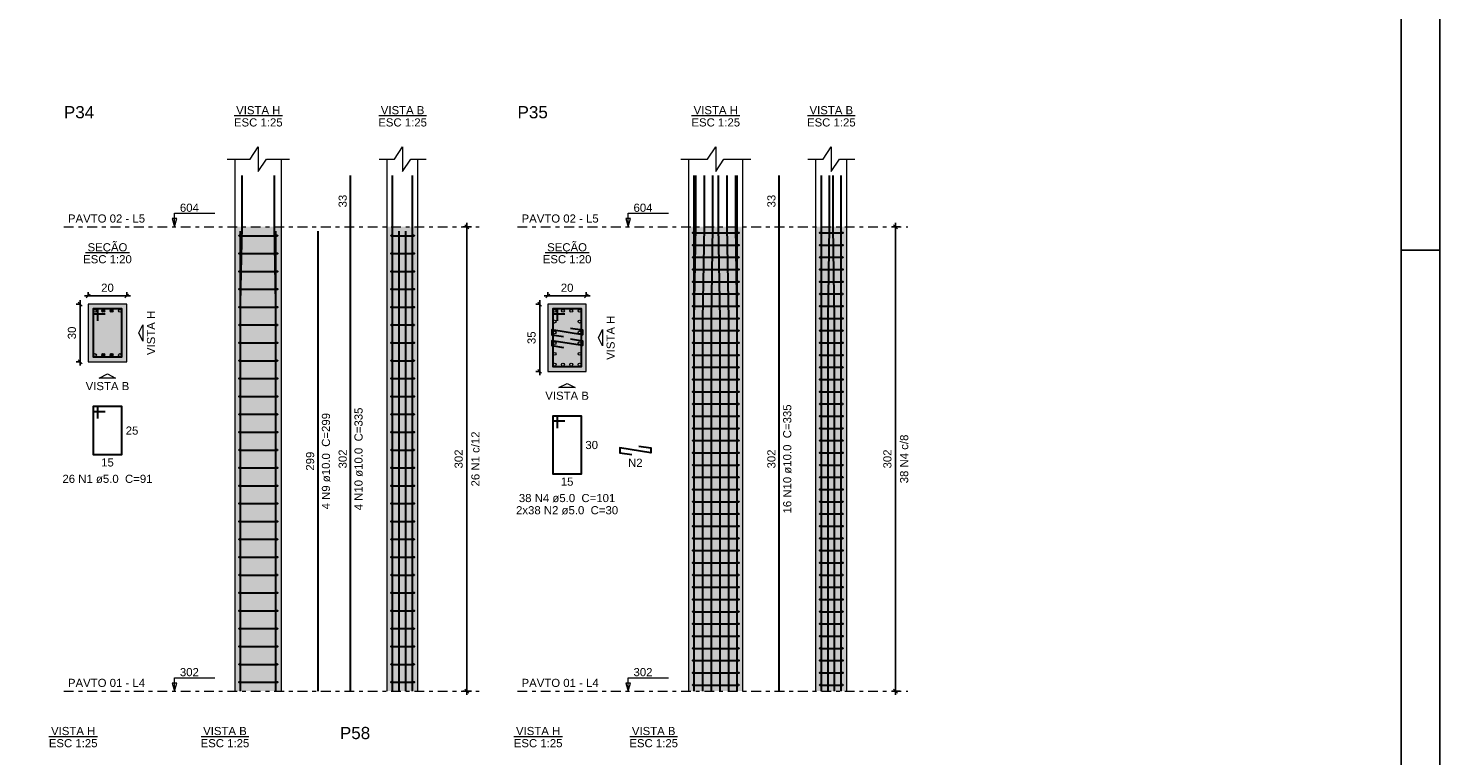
# Model space of a CAD drawing. Header units: millimetres. Extents: x 0 to 119, y 0 to 84.
# Tile 16 of 17: x 82 to 119, y 46 to 65. Entities that reach past the tile are written whole.
import ezdxf

# ---------------------------------------------------------------- set-up
doc = ezdxf.new("R2010")
doc.units = ezdxf.units.MM
doc.header["$MEASUREMENT"] = 0
doc.linetypes.add('DASHDOT', pattern=[2.54, 1.27, -0.635, 0, -0.635])
doc.linetypes.add('NULL', pattern=[0])
doc.layers.get('0').update_dxf_attribs({"lineweight": 18})
for name, color, linetype, lineweight in [('Descrição da armadura', 7, 'Continuous', 0), ('DT-Barras na forma', 2, 'Continuous', 30), ('DT-Barras no corte', 5, 'Continuous', 5), ('DT-Barras rebatidas', 2, 'Continuous', 30), ('DT-Cotas', 9, 'Continuous', 5), ('DT-Estribos na forma', 2, 'Continuous', 30), ('DT-Forma', 5, 'Continuous', 5), ('DT-Hachura seção pilares', 254, 'Continuous', 5), ('DT-Hachura vista pilares', 254, 'Continuous', 5), ('DT-Pontilhado', 9, 'DASHDOT', 5), ('DT-Textos', 7, 'Continuous', 5), ('DT-Título', 3, 'Continuous', 20), ('Textos armaduras', 7, 'Continuous', 0)]:
    doc.layers.add(name, color=color, linetype=linetype, lineweight=lineweight)
doc.layers.add('SEDUC_MARF', color=1, linetype='Continuous')
doc.layers.add('SEDUC_MARGG', color=7, linetype='Continuous')
doc.styles.add('Arial', font='txt')
doc.dimstyles.new('UM_20.000000', dxfattribs={"dimtxt": 0.18, "dimasz": 0.1, "dimexe": 0.1, "dimexo": 0.2, "dimgap": 0, "dimtad": 1, "dimtih": 1, "dimtoh": 1, "dimdec": 1, "dimlfac": 20, "dimzin": 0, "dimdsep": 46, "dimtxsty": 'Standard', "dimcen": 0.09, "dimdle": 0.1, "dimadec": 1, "dimazin": 2, "dimtfac": 1, "dimtdec": 4, "dimtofl": 0, "dimtmove": 0, "dimatfit": 3, "dimfxl": 1, "dimtolj": 1, "dimarcsym": 0})
doc.dimstyles.new('UM_25.000000', dxfattribs={"dimtxt": 0.18, "dimasz": 0.1, "dimexe": 0.1, "dimexo": 0.2, "dimgap": 0, "dimtad": 1, "dimtih": 1, "dimtoh": 1, "dimdec": 1, "dimlfac": 25, "dimzin": 0, "dimdsep": 46, "dimtxsty": 'Standard', "dimcen": 0.09, "dimdle": 0.1, "dimadec": 1, "dimazin": 2, "dimtfac": 1, "dimtdec": 4, "dimtofl": 0, "dimtmove": 0, "dimatfit": 3, "dimfxl": 1, "dimtolj": 1, "dimarcsym": 0})

# ---------------------------------------------------------------- blocks, each defined once
blk = doc.blocks.new('_Oblique')
at = {"color": 0, "linetype": 'ByBlock', "lineweight": -2}
blk.add_line((-0.5, -0.5), (0.5, 0.5), dxfattribs=at)
blk = doc.blocks.new('*D64')
at = {"layer": 'Defpoints', "color": 0}
for p in [(83.745234, 57.998716), (83.533434, 56.498716), (83.745234, 56.498716)]:
    blk.add_point(p, dxfattribs=at)
at = {"layer": 'DT-Cotas', "color": 0, "lineweight": -2}
for p, q in [((83.533434, 58.098716), (83.533434, 56.398716)), ((83.545234, 57.998716), (83.433434, 57.998716)), ((83.545234, 56.498716), (83.433434, 56.498716))]:
    blk.add_line(p, q, dxfattribs=at)
at = {"layer": 'DT-Cotas', "color": 0, "lineweight": -2, "xscale": 0.1, "yscale": 0.1, "zscale": 0.1}
for p, rotation in [((83.533434, 57.998716), 90), ((83.533434, 56.498716), 270)]:
    blk.add_blockref('_Oblique', p, dxfattribs=dict(at, rotation=rotation))
at = {"layer": 'DT-Cotas', "color": 7, "insert": (83.321634, 57.248716), "char_height": 0.2118, "attachment_point": 5, "rotation": 90, "style": 'Arial'}
blk.add_mtext('\\A1;30', dxfattribs=at)
blk = doc.blocks.new('*D65')
at = {"layer": 'Defpoints', "color": 0}
for p in [(84.745234, 58.210516), (83.745234, 57.998716), (84.745234, 57.998716)]:
    blk.add_point(p, dxfattribs=at)
at = {"layer": 'DT-Cotas', "color": 0, "lineweight": -2}
for p, q in [((83.645234, 58.210516), (84.845234, 58.210516)), ((83.745234, 58.198716), (83.745234, 58.310516)), ((84.745234, 58.198716), (84.745234, 58.310516))]:
    blk.add_line(p, q, dxfattribs=at)
at = {"layer": 'DT-Cotas', "color": 0, "lineweight": -2, "xscale": 0.1, "yscale": 0.1, "zscale": 0.1, "rotation": 180}
blk.add_blockref('_Oblique', (83.745234, 58.210516), dxfattribs=at)
at = {"layer": 'DT-Cotas', "color": 0, "lineweight": -2, "xscale": 0.1, "yscale": 0.1, "zscale": 0.1}
blk.add_blockref('_Oblique', (84.745234, 58.210516), dxfattribs=at)
at = {"layer": 'DT-Cotas', "color": 7, "insert": (84.245234, 58.422316), "char_height": 0.2118, "attachment_point": 5, "rotation": 0.0057296, "style": 'Arial'}
blk.add_mtext('\\A1;20', dxfattribs=at)
blk = doc.blocks.new('*D66')
at = {"layer": 'Defpoints', "color": 0}
for p in [(93.592883, 60.010816), (93.910583, 60.010816), (93.910583, 47.930816)]:
    blk.add_point(p, dxfattribs=at)
at = {"layer": 'DT-Cotas', "color": 0, "lineweight": -2}
for p, q in [((93.710583, 60.010816), (93.492883, 60.010816)), ((93.592883, 47.830816), (93.592883, 60.110816)), ((93.710583, 47.930816), (93.492883, 47.930816))]:
    blk.add_line(p, q, dxfattribs=at)
at = {"layer": 'DT-Cotas', "color": 0, "lineweight": -2, "xscale": 0.1, "yscale": 0.1, "zscale": 0.1}
for p, rotation in [((93.592883, 60.010816), 90), ((93.592883, 47.930816), 270)]:
    blk.add_blockref('_Oblique', p, dxfattribs=dict(at, rotation=rotation))
at = {"layer": 'DT-Cotas', "color": 7, "insert": (93.381083, 53.970816), "char_height": 0.2118, "attachment_point": 5, "rotation": 90, "style": 'Arial'}
blk.add_mtext('\\A1;302', dxfattribs=at)
blk = doc.blocks.new('*D67')
at = {"layer": 'Defpoints', "color": 0}
for p in [(95.700918, 57.998716), (95.489118, 56.248716), (95.700918, 56.248716)]:
    blk.add_point(p, dxfattribs=at)
at = {"layer": 'DT-Cotas', "color": 0, "lineweight": -2}
for p, q in [((95.489118, 58.098716), (95.489118, 56.148716)), ((95.500918, 57.998716), (95.389118, 57.998716)), ((95.500918, 56.248716), (95.389118, 56.248716))]:
    blk.add_line(p, q, dxfattribs=at)
at = {"layer": 'DT-Cotas', "color": 0, "lineweight": -2, "xscale": 0.1, "yscale": 0.1, "zscale": 0.1}
for p, rotation in [((95.489118, 57.998716), 90), ((95.489118, 56.248716), 270)]:
    blk.add_blockref('_Oblique', p, dxfattribs=dict(at, rotation=rotation))
at = {"layer": 'DT-Cotas', "color": 7, "insert": (95.277318, 57.123716), "char_height": 0.2118, "attachment_point": 5, "rotation": 90, "style": 'Arial'}
blk.add_mtext('\\A1;35', dxfattribs=at)
blk = doc.blocks.new('*D68')
at = {"layer": 'Defpoints', "color": 0}
for p in [(96.700918, 58.210516), (95.700918, 57.998716), (96.700918, 57.998716)]:
    blk.add_point(p, dxfattribs=at)
at = {"layer": 'DT-Cotas', "color": 0, "lineweight": -2}
for p, q in [((95.600918, 58.210516), (96.800918, 58.210516)), ((95.700918, 58.198716), (95.700918, 58.310516)), ((96.700918, 58.198716), (96.700918, 58.310516))]:
    blk.add_line(p, q, dxfattribs=at)
at = {"layer": 'DT-Cotas', "color": 0, "lineweight": -2, "xscale": 0.1, "yscale": 0.1, "zscale": 0.1, "rotation": 180}
blk.add_blockref('_Oblique', (95.700918, 58.210516), dxfattribs=at)
at = {"layer": 'DT-Cotas', "color": 0, "lineweight": -2, "xscale": 0.1, "yscale": 0.1, "zscale": 0.1}
blk.add_blockref('_Oblique', (96.700918, 58.210516), dxfattribs=at)
at = {"layer": 'DT-Cotas', "color": 7, "insert": (96.200918, 58.422316), "char_height": 0.2118, "attachment_point": 5, "rotation": 0.0057296, "style": 'Arial'}
blk.add_mtext('\\A1;20', dxfattribs=at)
blk = doc.blocks.new('*D69')
at = {"layer": 'Defpoints', "color": 0}
for p in [(104.744719, 60.010816), (105.062419, 60.010816), (105.062419, 47.930816)]:
    blk.add_point(p, dxfattribs=at)
at = {"layer": 'DT-Cotas', "color": 0, "lineweight": -2}
for p, q in [((104.862419, 60.010816), (104.644719, 60.010816)), ((104.744719, 47.830816), (104.744719, 60.110816)), ((104.862419, 47.930816), (104.644719, 47.930816))]:
    blk.add_line(p, q, dxfattribs=at)
at = {"layer": 'DT-Cotas', "color": 0, "lineweight": -2, "xscale": 0.1, "yscale": 0.1, "zscale": 0.1}
for p, rotation in [((104.744719, 60.010816), 90), ((104.744719, 47.930816), 270)]:
    blk.add_blockref('_Oblique', p, dxfattribs=dict(at, rotation=rotation))
at = {"layer": 'DT-Cotas', "color": 7, "insert": (104.532919, 53.970816), "char_height": 0.2118, "attachment_point": 5, "rotation": 90, "style": 'Arial'}
blk.add_mtext('\\A1;302', dxfattribs=at)
blk = doc.blocks.new('*D70')
at = {"layer": 'Defpoints', "color": 0}
for p in [(104.744719, 60.010816), (105.062419, 60.010816), (105.062419, 47.930816)]:
    blk.add_point(p, dxfattribs=at)
at = {"layer": 'DT-Cotas', "color": 0, "lineweight": -2}
for p, q in [((104.862419, 60.010816), (104.644719, 60.010816)), ((104.744719, 47.830816), (104.744719, 60.110816)), ((104.862419, 47.930816), (104.644719, 47.930816))]:
    blk.add_line(p, q, dxfattribs=at)
at = {"layer": 'DT-Cotas', "color": 0, "lineweight": -2, "xscale": 0.1, "yscale": 0.1, "zscale": 0.1}
for p, rotation in [((104.744719, 60.010816), 90), ((104.744719, 47.930816), 270)]:
    blk.add_blockref('_Oblique', p, dxfattribs=dict(at, rotation=rotation))

msp = doc.modelspace()

# ---------------------------------------------------------------- hatches: boundary and pattern name
at = {"layer": 'DT-Hachura seção pilares', "linetype": 'Continuous'}
for points in [[(83.7452, 56.4987), (83.7452, 56.4987), (84.7452, 56.4987), (84.7452, 57.9987), (83.7452, 57.9987), (83.7452, 56.4987)], [(95.7009, 56.2487), (95.7009, 56.2487), (96.7009, 56.2487), (96.7009, 57.9987), (95.7009, 57.9987), (95.7009, 56.2487)]]:
    msp.add_hatch(color=254, dxfattribs=at).paths.add_polyline_path(points)
at = {"layer": 'DT-Hachura vista pilares', "linetype": 'Continuous'}
for points in [[(87.5687, 47.9308), (87.5687, 60.0108), (88.7687, 60.0108), (88.7687, 47.9308), (87.5687, 47.9308)], [(91.5221, 47.9308), (91.5221, 60.0108), (92.3221, 60.0108), (92.3221, 47.9308), (91.5221, 47.9308)], [(99.3677, 47.9308), (99.3677, 60.0108), (100.7677, 60.0108), (100.7677, 47.9308), (99.3677, 47.9308)], [(102.6739, 47.9308), (102.6739, 60.0108), (103.4739, 60.0108), (103.4739, 47.9308), (102.6739, 47.9308)]]:
    msp.add_hatch(color=254, dxfattribs=at).paths.add_polyline_path(points)

# ---------------------------------------------------------------- linework, layer by layer
at = {"layer": 'DT-Barras na forma'}
for points in [[(87.7087, 47.9308), (87.7087, 58.0108), (87.7487, 60.0108), (87.7487, 61.3451)], [(88.6287, 47.9308), (88.6287, 58.0108), (88.5887, 60.0108), (88.5887, 61.3451)], [(91.6621, 47.9308), (91.6621, 58.0108), (91.6621, 60.0108), (91.6621, 61.3451)], [(92.1821, 47.9308), (92.1821, 58.0108), (92.1821, 60.0108), (92.1821, 61.3451)], [(99.5077, 47.9308), (99.5077, 57.6108), (99.5477, 60.0108), (99.5477, 61.3451)], [(99.5077, 47.9308), (99.5077, 57.6108), (99.5077, 60.0108), (99.5077, 61.3451)], [(99.7317, 47.9308), (99.7317, 57.6108), (99.7717, 60.0108), (99.7717, 61.3451)], [(99.9557, 47.9308), (99.9557, 57.6108), (99.9957, 60.0108), (99.9957, 61.3451)], [(100.1797, 47.9308), (100.1797, 57.6108), (100.1397, 60.0108), (100.1397, 61.3451)], [(100.4037, 47.9308), (100.4037, 57.6108), (100.3637, 60.0108), (100.3637, 61.3451)], [(100.6277, 47.9308), (100.6277, 57.6108), (100.5877, 60.0108), (100.5877, 61.3451)], [(100.6277, 47.9308), (100.6277, 57.6108), (100.6277, 60.0108), (100.6277, 61.3451)], [(102.8139, 47.9308), (102.8139, 57.6108), (102.8139, 60.0108), (102.8139, 61.3451)], [(102.9873, 47.9308), (102.9873, 57.6108), (103.0273, 60.0108), (103.0273, 61.3451)], [(103.1606, 47.9308), (103.1606, 57.6108), (103.1206, 60.0108), (103.1206, 61.3451)], [(103.3339, 47.9308), (103.3339, 57.6108), (103.3339, 60.0108), (103.3339, 61.3451)], [(87.7087, 47.9308), (87.7087, 59.8948)], [(88.6287, 47.9308), (88.6287, 59.8948)], [(91.8354, 47.9308), (91.8354, 59.8948)], [(92.0088, 47.9308), (92.0088, 59.8948)], [(83.9952, 57.5612), (83.9952, 57.8737), (83.8702, 57.8737), (83.8702, 56.6237), (84.6202, 56.6237), (84.6202, 57.8737), (83.8702, 57.8737), (83.8702, 57.7487), (84.1827, 57.7487)], [(95.9509, 57.5612), (95.9509, 57.8737), (95.8259, 57.8737), (95.8259, 56.3737), (96.5759, 56.3737), (96.5759, 57.8737), (95.8259, 57.8737), (95.8259, 57.7487), (96.1384, 57.7487)], [(96.2922, 57.3745), (96.6009, 57.3262), (96.6009, 57.2012), (95.8009, 57.3262), (95.8009, 57.2012), (96.1097, 57.153)], [(96.2922, 57.0945), (96.6009, 57.0462), (96.6009, 56.9212), (95.8009, 57.0462), (95.8009, 56.9212), (96.1097, 56.873)]]:
    msp.add_lwpolyline(points, dxfattribs=at)
at = {"layer": 'DT-Barras no corte'}
for p, q in [((84.0994, 57.7862), (84.1744, 57.8612)), ((84.0994, 57.8612), (84.1744, 57.7862)), ((84.3161, 57.7862), (84.3911, 57.8612)), ((84.3161, 57.8612), (84.3911, 57.7862)), ((84.0994, 56.6362), (84.1744, 56.7112)), ((84.0994, 56.7112), (84.1744, 56.6362)), ((84.3161, 56.6362), (84.3911, 56.7112)), ((84.3161, 56.7112), (84.3911, 56.6362))]:
    msp.add_line(p, q, dxfattribs=at)
for centre in [(83.9202, 57.8237), (84.1369, 57.8237), (84.3536, 57.8237), (84.5702, 57.8237), (95.8759, 57.8237), (96.0926, 57.8237), (96.3093, 57.8237), (96.5259, 57.8237), (95.8759, 57.5437), (95.8759, 57.2637), (96.5259, 57.5437), (96.5259, 57.2637), (95.8759, 56.9837), (96.5259, 56.9837), (83.9202, 56.6737), (84.1369, 56.6737), (84.3536, 56.6737), (84.5702, 56.6737), (95.8759, 56.7037), (96.5259, 56.7037), (95.8759, 56.4237), (96.0926, 56.4237), (96.3093, 56.4237), (96.5259, 56.4237)]:
    msp.add_circle(centre, 0.0375, dxfattribs=at)
at = {"layer": 'DT-Barras rebatidas'}
for points in [[(90.569, 47.9308), (90.569, 60.0108), (90.569, 61.3451)], [(101.7208, 47.9308), (101.7208, 60.0108), (101.7208, 61.3451)], [(89.7218, 47.9308), (89.7218, 59.8948)], [(83.9952, 55.0213), (83.9952, 55.3338), (83.8702, 55.3338), (83.8702, 54.0838), (84.6202, 54.0838), (84.6202, 55.3338), (83.8702, 55.3338), (83.8702, 55.2088), (84.1827, 55.2088)], [(95.9509, 54.7713), (95.9509, 55.0838), (95.8259, 55.0838), (95.8259, 53.5838), (96.5759, 53.5838), (96.5759, 55.0838), (95.8259, 55.0838), (95.8259, 54.9588), (96.1384, 54.9588)], [(98.0672, 54.3046), (98.3759, 54.2563), (98.3759, 54.1313), (97.5759, 54.2563), (97.5759, 54.1313), (97.8847, 54.0831)]]:
    msp.add_lwpolyline(points, dxfattribs=at)
at = {"layer": 'DT-Estribos na forma'}
for p, q in [((99.4777, 59.8519), (100.6577, 59.8519)), ((102.7839, 59.8519), (103.3639, 59.8519)), ((87.6787, 59.7785), (88.6587, 59.7785)), ((91.6321, 59.7785), (92.2121, 59.7785)), ((99.4777, 59.534), (100.6577, 59.534)), ((102.7839, 59.534), (103.3639, 59.534)), ((87.6787, 59.3139), (88.6587, 59.3139)), ((91.6321, 59.3139), (92.2121, 59.3139)), ((99.4777, 59.2161), (100.6577, 59.2161)), ((102.7839, 59.2161), (103.3639, 59.2161)), ((87.6787, 58.8493), (88.6587, 58.8493)), ((91.6321, 58.8493), (92.2121, 58.8493)), ((99.4777, 58.8982), (100.6577, 58.8982)), ((102.7839, 58.8982), (103.3639, 58.8982)), ((87.6787, 58.3847), (88.6587, 58.3847)), ((91.6321, 58.3847), (92.2121, 58.3847)), ((99.4777, 58.5803), (100.6577, 58.5803)), ((102.7839, 58.5803), (103.3639, 58.5803)), ((99.4777, 58.2624), (100.6577, 58.2624)), ((102.7839, 58.2624), (103.3639, 58.2624)), ((87.6787, 57.92), (88.6587, 57.92)), ((91.6321, 57.92), (92.2121, 57.92)), ((99.4777, 57.9445), (100.6577, 57.9445)), ((102.7839, 57.9445), (103.3639, 57.9445)), ((87.6787, 57.4554), (88.6587, 57.4554)), ((91.6321, 57.4554), (92.2121, 57.4554)), ((99.4777, 57.6266), (100.6577, 57.6266)), ((99.4777, 57.3087), (100.6577, 57.3087)), ((102.7839, 57.6266), (103.3639, 57.6266)), ((102.7839, 57.3087), (103.3639, 57.3087)), ((87.6787, 56.9908), (88.6587, 56.9908)), ((91.6321, 56.9908), (92.2121, 56.9908)), ((99.4777, 56.9908), (100.6577, 56.9908)), ((102.7839, 56.9908), (103.3639, 56.9908)), ((99.4777, 56.6729), (100.6577, 56.6729)), ((102.7839, 56.6729), (103.3639, 56.6729)), ((87.6787, 56.5262), (88.6587, 56.5262)), ((91.6321, 56.5262), (92.2121, 56.5262)), ((99.4777, 56.355), (100.6577, 56.355)), ((102.7839, 56.355), (103.3639, 56.355)), ((87.6787, 56.0616), (88.6587, 56.0616)), ((91.6321, 56.0616), (92.2121, 56.0616)), ((99.4777, 56.0371), (100.6577, 56.0371)), ((102.7839, 56.0371), (103.3639, 56.0371)), ((87.6787, 55.597), (88.6587, 55.597)), ((91.6321, 55.597), (92.2121, 55.597)), ((99.4777, 55.7192), (100.6577, 55.7192)), ((102.7839, 55.7192), (103.3639, 55.7192)), ((87.6787, 55.1324), (88.6587, 55.1324)), ((91.6321, 55.1324), (92.2121, 55.1324)), ((99.4777, 55.4013), (100.6577, 55.4013)), ((99.4777, 55.0834), (100.6577, 55.0834)), ((102.7839, 55.4013), (103.3639, 55.4013)), ((102.7839, 55.0834), (103.3639, 55.0834)), ((99.4777, 54.7656), (100.6577, 54.7656)), ((102.7839, 54.7656), (103.3639, 54.7656)), ((87.6787, 54.6677), (88.6587, 54.6677)), ((91.6321, 54.6677), (92.2121, 54.6677)), ((99.4777, 54.4477), (100.6577, 54.4477)), ((102.7839, 54.4477), (103.3639, 54.4477)), ((87.6787, 54.2031), (88.6587, 54.2031)), ((91.6321, 54.2031), (92.2121, 54.2031)), ((99.4777, 54.1298), (100.6577, 54.1298)), ((102.7839, 54.1298), (103.3639, 54.1298)), ((87.6787, 53.7385), (88.6587, 53.7385)), ((91.6321, 53.7385), (92.2121, 53.7385)), ((99.4777, 53.8119), (100.6577, 53.8119)), ((102.7839, 53.8119), (103.3639, 53.8119)), ((87.6787, 53.2739), (88.6587, 53.2739)), ((91.6321, 53.2739), (92.2121, 53.2739)), ((99.4777, 53.494), (100.6577, 53.494)), ((102.7839, 53.494), (103.3639, 53.494)), ((99.4777, 53.1761), (100.6577, 53.1761)), ((102.7839, 53.1761), (103.3639, 53.1761)), ((87.6787, 52.8093), (88.6587, 52.8093)), ((91.6321, 52.8093), (92.2121, 52.8093)), ((99.4777, 52.8582), (100.6577, 52.8582)), ((99.4777, 52.5403), (100.6577, 52.5403)), ((102.7839, 52.8582), (103.3639, 52.8582)), ((102.7839, 52.5403), (103.3639, 52.5403)), ((87.6787, 52.3447), (88.6587, 52.3447)), ((91.6321, 52.3447), (92.2121, 52.3447)), ((99.4777, 52.2224), (100.6577, 52.2224)), ((102.7839, 52.2224), (103.3639, 52.2224)), ((87.6787, 51.88), (88.6587, 51.88)), ((91.6321, 51.88), (92.2121, 51.88)), ((99.4777, 51.9045), (100.6577, 51.9045)), ((102.7839, 51.9045), (103.3639, 51.9045)), ((87.6787, 51.4154), (88.6587, 51.4154)), ((91.6321, 51.4154), (92.2121, 51.4154)), ((99.4777, 51.5866), (100.6577, 51.5866)), ((102.7839, 51.5866), (103.3639, 51.5866)), ((99.4777, 51.2687), (100.6577, 51.2687)), ((102.7839, 51.2687), (103.3639, 51.2687)), ((87.6787, 50.9508), (88.6587, 50.9508)), ((91.6321, 50.9508), (92.2121, 50.9508)), ((99.4777, 50.9508), (100.6577, 50.9508)), ((102.7839, 50.9508), (103.3639, 50.9508)), ((87.6787, 50.4862), (88.6587, 50.4862)), ((91.6321, 50.4862), (92.2121, 50.4862)), ((99.4777, 50.6329), (100.6577, 50.6329)), ((99.4777, 50.315), (100.6577, 50.315)), ((102.7839, 50.6329), (103.3639, 50.6329)), ((102.7839, 50.315), (103.3639, 50.315)), ((87.6787, 50.0216), (88.6587, 50.0216)), ((91.6321, 50.0216), (92.2121, 50.0216)), ((99.4777, 49.9971), (100.6577, 49.9971)), ((102.7839, 49.9971), (103.3639, 49.9971)), ((99.4777, 49.6792), (100.6577, 49.6792)), ((102.7839, 49.6792), (103.3639, 49.6792)), ((87.6787, 49.557), (88.6587, 49.557)), ((91.6321, 49.557), (92.2121, 49.557)), ((99.4777, 49.3613), (100.6577, 49.3613)), ((102.7839, 49.3613), (103.3639, 49.3613)), ((87.6787, 49.0924), (88.6587, 49.0924)), ((91.6321, 49.0924), (92.2121, 49.0924)), ((99.4777, 49.0434), (100.6577, 49.0434)), ((102.7839, 49.0434), (103.3639, 49.0434)), ((87.6787, 48.6277), (88.6587, 48.6277)), ((91.6321, 48.6277), (92.2121, 48.6277)), ((99.4777, 48.7256), (100.6577, 48.7256)), ((102.7839, 48.7256), (103.3639, 48.7256)), ((87.6787, 48.1631), (88.6587, 48.1631)), ((91.6321, 48.1631), (92.2121, 48.1631)), ((99.4777, 48.4077), (100.6577, 48.4077)), ((102.7839, 48.4077), (103.3639, 48.4077)), ((99.4777, 48.0898), (100.6577, 48.0898)), ((102.7839, 48.0898), (103.3639, 48.0898))]:
    msp.add_line(p, q, dxfattribs=at)
for centre in [(99.4777, 59.8519), (100.6577, 59.8519), (102.7839, 59.8519), (103.3639, 59.8519), (87.6787, 59.7785), (88.6587, 59.7785), (91.6321, 59.7785), (92.2121, 59.7785), (99.4777, 59.534), (100.6577, 59.534), (102.7839, 59.534), (103.3639, 59.534), (87.6787, 59.3139), (88.6587, 59.3139), (91.6321, 59.3139), (92.2121, 59.3139), (99.4777, 59.2161), (100.6577, 59.2161), (102.7839, 59.2161), (103.3639, 59.2161), (87.6787, 58.8493), (88.6587, 58.8493), (91.6321, 58.8493), (92.2121, 58.8493), (99.4777, 58.8982), (100.6577, 58.8982), (102.7839, 58.8982), (103.3639, 58.8982), (87.6787, 58.3847), (88.6587, 58.3847), (91.6321, 58.3847), (92.2121, 58.3847), (99.4777, 58.5803), (100.6577, 58.5803), (102.7839, 58.5803), (103.3639, 58.5803), (99.4777, 58.2624), (100.6577, 58.2624), (102.7839, 58.2624), (103.3639, 58.2624), (87.6787, 57.92), (88.6587, 57.92), (91.6321, 57.92), (92.2121, 57.92), (99.4777, 57.9445), (100.6577, 57.9445), (102.7839, 57.9445), (103.3639, 57.9445), (87.6787, 57.4554), (88.6587, 57.4554), (91.6321, 57.4554), (92.2121, 57.4554), (99.4777, 57.6266), (99.4777, 57.3087), (100.6577, 57.6266), (100.6577, 57.3087), (102.7839, 57.6266), (102.7839, 57.3087), (103.3639, 57.6266), (103.3639, 57.3087), (87.6787, 56.9908), (88.6587, 56.9908), (91.6321, 56.9908), (92.2121, 56.9908), (99.4777, 56.9908), (100.6577, 56.9908), (102.7839, 56.9908), (103.3639, 56.9908), (99.4777, 56.6729), (100.6577, 56.6729), (102.7839, 56.6729), (103.3639, 56.6729), (87.6787, 56.5262), (88.6587, 56.5262), (91.6321, 56.5262), (92.2121, 56.5262), (99.4777, 56.355), (100.6577, 56.355), (102.7839, 56.355), (103.3639, 56.355), (87.6787, 56.0616), (88.6587, 56.0616), (91.6321, 56.0616), (92.2121, 56.0616), (99.4777, 56.0371), (100.6577, 56.0371), (102.7839, 56.0371), (103.3639, 56.0371), (87.6787, 55.597), (88.6587, 55.597), (91.6321, 55.597), (92.2121, 55.597), (99.4777, 55.7192), (100.6577, 55.7192), (102.7839, 55.7192), (103.3639, 55.7192), (87.6787, 55.1324), (88.6587, 55.1324), (91.6321, 55.1324), (92.2121, 55.1324), (99.4777, 55.4013), (99.4777, 55.0834), (100.6577, 55.4013), (100.6577, 55.0834), (102.7839, 55.4013), (102.7839, 55.0834), (103.3639, 55.4013), (103.3639, 55.0834), (99.4777, 54.7656), (100.6577, 54.7656), (102.7839, 54.7656), (103.3639, 54.7656), (87.6787, 54.6677), (88.6587, 54.6677), (91.6321, 54.6677), (92.2121, 54.6677), (99.4777, 54.4477), (100.6577, 54.4477), (102.7839, 54.4477), (103.3639, 54.4477), (87.6787, 54.2031), (88.6587, 54.2031), (91.6321, 54.2031), (92.2121, 54.2031), (99.4777, 54.1298), (100.6577, 54.1298), (102.7839, 54.1298), (103.3639, 54.1298), (87.6787, 53.7385), (88.6587, 53.7385), (91.6321, 53.7385), (92.2121, 53.7385), (99.4777, 53.8119), (100.6577, 53.8119), (102.7839, 53.8119), (103.3639, 53.8119), (87.6787, 53.2739), (88.6587, 53.2739), (91.6321, 53.2739), (92.2121, 53.2739), (99.4777, 53.494), (100.6577, 53.494), (102.7839, 53.494), (103.3639, 53.494), (99.4777, 53.1761), (100.6577, 53.1761), (102.7839, 53.1761), (103.3639, 53.1761), (87.6787, 52.8093), (88.6587, 52.8093), (91.6321, 52.8093), (92.2121, 52.8093), (99.4777, 52.8582), (99.4777, 52.5403), (100.6577, 52.8582), (100.6577, 52.5403), (102.7839, 52.8582), (102.7839, 52.5403), (103.3639, 52.8582), (103.3639, 52.5403), (87.6787, 52.3447), (88.6587, 52.3447), (91.6321, 52.3447), (92.2121, 52.3447), (99.4777, 52.2224), (100.6577, 52.2224), (102.7839, 52.2224), (103.3639, 52.2224), (87.6787, 51.88), (88.6587, 51.88), (91.6321, 51.88), (92.2121, 51.88), (99.4777, 51.9045), (100.6577, 51.9045), (102.7839, 51.9045), (103.3639, 51.9045), (87.6787, 51.4154), (88.6587, 51.4154), (91.6321, 51.4154), (92.2121, 51.4154), (99.4777, 51.5866), (100.6577, 51.5866), (102.7839, 51.5866), (103.3639, 51.5866), (99.4777, 51.2687), (100.6577, 51.2687), (102.7839, 51.2687), (103.3639, 51.2687), (87.6787, 50.9508), (88.6587, 50.9508), (91.6321, 50.9508), (92.2121, 50.9508), (99.4777, 50.9508), (100.6577, 50.9508), (102.7839, 50.9508), (103.3639, 50.9508), (87.6787, 50.4862), (88.6587, 50.4862), (91.6321, 50.4862), (92.2121, 50.4862), (99.4777, 50.6329), (99.4777, 50.315), (100.6577, 50.6329), (100.6577, 50.315), (102.7839, 50.6329), (102.7839, 50.315), (103.3639, 50.6329), (103.3639, 50.315), (87.6787, 50.0216), (88.6587, 50.0216), (91.6321, 50.0216), (92.2121, 50.0216), (99.4777, 49.9971), (100.6577, 49.9971), (102.7839, 49.9971), (103.3639, 49.9971), (87.6787, 49.557), (88.6587, 49.557), (91.6321, 49.557), (92.2121, 49.557), (99.4777, 49.6792), (100.6577, 49.6792), (102.7839, 49.6792), (103.3639, 49.6792), (99.4777, 49.3613), (100.6577, 49.3613), (102.7839, 49.3613), (103.3639, 49.3613), (87.6787, 49.0924), (88.6587, 49.0924), (91.6321, 49.0924), (92.2121, 49.0924), (99.4777, 49.0434), (100.6577, 49.0434), (102.7839, 49.0434), (103.3639, 49.0434), (87.6787, 48.6277), (88.6587, 48.6277), (91.6321, 48.6277), (92.2121, 48.6277), (99.4777, 48.7256), (100.6577, 48.7256), (102.7839, 48.7256), (103.3639, 48.7256), (87.6787, 48.1631), (88.6587, 48.1631), (91.6321, 48.1631), (92.2121, 48.1631), (99.4777, 48.4077), (99.4777, 48.0898), (100.6577, 48.4077), (100.6577, 48.0898), (102.7839, 48.4077), (102.7839, 48.0898), (103.3639, 48.4077), (103.3639, 48.0898)]:
    msp.add_circle(centre, 0.01, dxfattribs=at)
at = {"layer": 'DT-Forma'}
for p, q in [((87.5687, 60.0108), (87.5687, 61.7687)), ((88.7687, 60.0108), (88.7687, 61.7687)), ((91.5221, 60.0108), (91.5221, 61.7687)), ((92.3221, 60.0108), (92.3221, 61.7687)), ((99.3677, 60.0108), (99.3677, 61.7687)), ((100.7677, 60.0108), (100.7677, 61.7687)), ((102.6739, 60.0108), (102.6739, 61.7687)), ((103.4739, 60.0108), (103.4739, 61.7687)), ((87.5687, 47.9308), (87.5687, 60.0108)), ((88.7687, 47.9308), (88.7687, 60.0108)), ((91.5221, 47.9308), (91.5221, 60.0108)), ((92.3221, 47.9308), (92.3221, 60.0108)), ((99.3677, 47.9308), (99.3677, 60.0108)), ((100.7677, 47.9308), (100.7677, 60.0108)), ((102.6739, 47.9308), (102.6739, 60.0108)), ((103.4739, 47.9308), (103.4739, 60.0108))]:
    msp.add_line(p, q, dxfattribs=at)
for points in [[(87.3569, 61.7687), (87.9569, 61.7687), (88.1687, 62.0864), (88.1687, 61.451), (88.3805, 61.7687), (88.9805, 61.7687)], [(91.3103, 61.7687), (91.7103, 61.7687), (91.9221, 62.0864), (91.9221, 61.451), (92.1339, 61.7687), (92.5339, 61.7687)], [(99.1559, 61.7687), (99.8559, 61.7687), (100.0677, 62.0864), (100.0677, 61.451), (100.2795, 61.7687), (100.9795, 61.7687)], [(102.4621, 61.7687), (102.8621, 61.7687), (103.0739, 62.0864), (103.0739, 61.451), (103.2857, 61.7687), (103.6857, 61.7687)]]:
    msp.add_lwpolyline(points, dxfattribs=at)
for points in [[(83.7452, 56.4987), (84.7452, 56.4987), (84.7452, 57.9987), (83.7452, 57.9987), (83.7452, 56.4987)], [(95.7009, 56.2487), (96.7009, 56.2487), (96.7009, 57.9987), (95.7009, 57.9987), (95.7009, 56.2487)]]:
    msp.add_lwpolyline(points, close=True, dxfattribs=at)
at = {"layer": 'DT-Pontilhado', "ltscale": 0.2}
for p, q in [((83.1115, 60.0108), (93.9106, 60.0108)), ((94.9106, 60.0108), (105.0624, 60.0108)), ((83.1115, 47.9308), (93.9106, 47.9308)), ((94.9106, 47.9308), (105.0624, 47.9308))]:
    msp.add_line(p, q, dxfattribs=at)
at = {"layer": 'DT-Textos'}
for p, q in [((87.5388, 62.9018), (88.7985, 62.9018)), ((91.3004, 62.9018), (92.5438, 62.9018)), ((99.4379, 62.9018), (100.6976, 62.9018)), ((102.4522, 62.9018), (103.6956, 62.9018)), ((83.673, 59.3436), (84.8174, 59.3436)), ((95.6287, 59.3436), (96.7731, 59.3436)), ((82.7241, 46.7537), (83.9838, 46.7537)), ((86.6798, 46.7537), (87.9232, 46.7537)), ((94.8173, 46.7537), (96.077, 46.7537)), ((97.8316, 46.7537), (99.075, 46.7537))]:
    msp.add_line(p, q, dxfattribs=at)
for points in [[(85.9892, 60.0108), (86.0527, 60.2226), (85.9256, 60.2226), (85.9892, 60.0108), (85.9892, 60.3608), (87.0392, 60.3608)], [(97.7882, 60.0108), (97.8518, 60.2226), (97.7247, 60.2226), (97.7882, 60.0108), (97.7882, 60.3608), (98.8382, 60.3608)], [(85.9892, 47.9308), (86.0527, 48.1426), (85.9256, 48.1426), (85.9892, 47.9308), (85.9892, 48.2808), (87.0392, 48.2808)], [(97.7882, 47.9308), (97.8518, 48.1426), (97.7247, 48.1426), (97.7882, 47.9308), (97.7882, 48.2808), (98.8382, 48.2808)]]:
    msp.add_lwpolyline(points, dxfattribs=at)
for points in [[(85.1688, 57.2487), (85.1688, 57.0369), (85.0629, 57.2487), (85.1688, 57.4605), (85.1688, 57.2487)], [(97.1245, 57.1237), (97.1245, 56.9119), (97.0186, 57.1237), (97.1245, 57.3355), (97.1245, 57.1237)], [(84.2452, 56.0751), (84.0334, 56.0751), (84.2452, 56.181), (84.457, 56.0751), (84.2452, 56.0751)], [(96.2009, 55.8251), (95.9891, 55.8251), (96.2009, 55.931), (96.4127, 55.8251), (96.2009, 55.8251)]]:
    msp.add_lwpolyline(points, close=True, dxfattribs=at)
at = {"layer": 'SEDUC_MARF'}
msp.add_line((117.9, 59.4), (118.9, 59.4), dxfattribs=at)
msp.add_lwpolyline([(118.9, 84.1), (0, 84.1), (0, 0), (118.9, 0)], close=True, dxfattribs=at)
at = {"layer": 'SEDUC_MARGG'}
msp.add_lwpolyline([(2.5, 1), (117.9, 1), (117.9, 83.1), (2.5, 83.1), (2.5, 1)], dxfattribs=at)

# ---------------------------------------------------------------- texts
at = {"layer": 'Descrição da armadura', "linetype": 'NULL', "char_height": 0.2118, "attachment_point": 8, "rotation": 90.00021, "line_spacing_factor": 0.9, "style": 'Arial'}
for s, insert, width in [('4 N10 ø10.0  C=335', (90.8867, 53.9704), 5.239541), ('16 N10 ø10.0  C=335', (102.0387, 53.9704), 5.562109), ('4 N9 ø10.0  C=299', (90.0397, 53.9124), 4.916973), ('26 N1 c/12', (93.9246, 53.9708), 2.845127), ('38 N4 c/8', (105.0764, 53.9708), 2.522559)]:
    msp.add_mtext(s, dxfattribs=dict(at, insert=insert, width=width))
at = {"layer": 'Descrição da armadura', "linetype": 'NULL', "char_height": 0.2118, "attachment_point": 8, "line_spacing_factor": 0.9, "style": 'Arial'}
for s, insert, width in [('N2', (97.9756, 53.7653), 0.741426), ('26 N1 ø5.0  C=91', (84.2455, 53.3423), 4.594404), ('38 N4 ø5.0  C=101', (96.2006, 52.8423), 4.916973), ('2x38 N2 ø5.0  C=30', (96.2006, 52.5253), 5.246973)]:
    msp.add_mtext(s, dxfattribs=dict(at, insert=insert, width=width))
at = {"layer": 'DT-Textos', "linetype": 'NULL', "char_height": 0.2118, "line_spacing_factor": 0.798, "style": 'Arial'}
for s, insert, width, attachment_point in [('VISTA H', (88.1685, 62.9333), 2.255996, 8), ('VISTA B', (91.9225, 62.9333), 2.223994, 8), ('VISTA H', (100.0676, 62.9333), 2.255996, 8), ('VISTA B', (103.0736, 62.9333), 2.223994, 8), ('ESC 1:25', (88.1685, 62.6163), 2.482559, 8), ('ESC 1:25', (91.9225, 62.6163), 2.482559, 8), ('ESC 1:25', (100.0676, 62.6163), 2.482559, 8), ('ESC 1:25', (103.0736, 62.6163), 2.482559, 8), ('604', (86.1295, 60.3963), 0.967705, 7), ('604', (97.9286, 60.3963), 0.967705, 7), ('PAVTO 02 - L5', (83.2175, 60.1163), 3.932842, 7), ('PAVTO 02 - L5', (95.0166, 60.1163), 3.932842, 7), ('SEÇÃO', (84.2455, 59.3054), 2.030566, 8), ('SEÇÃO', (96.2006, 59.3054), 2.030566, 8), ('ESC 1:20', (84.2455, 59.0573), 2.482559, 8), ('ESC 1:20', (96.2006, 59.0573), 2.482559, 8), ('VISTA B', (84.2455, 55.7573), 2.223994, 8), ('VISTA B', (96.2006, 55.5073), 2.223994, 8), ('302', (86.1295, 48.3163), 0.967705, 7), ('302', (97.9286, 48.3163), 0.967705, 7), ('PAVTO 01 - L4', (83.2175, 48.0363), 3.932842, 7), ('PAVTO 01 - L4', (95.0166, 48.0363), 3.932842, 7), ('VISTA H', (83.3537, 46.7851), 2.255996, 8), ('VISTA B', (87.3017, 46.7851), 2.223994, 8), ('VISTA H', (95.447, 46.7851), 2.255996, 8), ('VISTA B', (98.453, 46.7851), 2.223994, 8), ('ESC 1:25', (83.3537, 46.4681), 2.482559, 8), ('ESC 1:25', (87.3017, 46.4681), 2.482559, 8), ('ESC 1:25', (95.447, 46.4681), 2.482559, 8), ('ESC 1:25', (98.453, 46.4681), 2.482559, 8)]:
    msp.add_mtext(s, dxfattribs=dict(at, insert=insert, width=width, attachment_point=attachment_point))
at = {"layer": 'DT-Textos', "linetype": 'NULL', "char_height": 0.2118, "width": 2.255996, "attachment_point": 8, "rotation": 90.00021, "line_spacing_factor": 0.798, "style": 'Arial'}
for insert in [(85.4867, 57.2484), (97.4427, 57.1234)]:
    msp.add_mtext('VISTA H', dxfattribs=dict(at, insert=insert))
at = {"layer": 'DT-Título', "linetype": 'NULL', "char_height": 0.3177, "width": 1.565781, "attachment_point": 7, "line_spacing_factor": 0.798, "style": 'Arial'}
for s, insert in [('P34', (83.1115, 62.8272)), ('P35', (94.9106, 62.8272)), ('P58', (90.29, 46.6791))]:
    msp.add_mtext(s, dxfattribs=dict(at, insert=insert))
at = {"layer": 'Textos armaduras', "linetype": 'NULL', "char_height": 0.2118, "attachment_point": 8, "rotation": 90.00021, "line_spacing_factor": 0.9, "style": 'Arial'}
for s, insert, width in [('33', (90.4717, 60.678), 1.045137), ('33', (101.6235, 60.678), 1.045137), ('299', (89.6245, 53.9128), 1.367705), ('302', (90.4717, 53.9708), 1.367705), ('302', (101.6235, 53.9708), 1.367705)]:
    msp.add_mtext(s, dxfattribs=dict(at, insert=insert, width=width))
at = {"layer": 'Textos armaduras', "linetype": 'NULL', "char_height": 0.2118, "width": 1.045137, "line_spacing_factor": 0.9, "style": 'Arial'}
for s, insert, attachment_point in [('25', (84.7202, 54.8147), 1), ('30', (96.6759, 54.4397), 1), ('15', (84.2452, 53.9865), 2), ('15', (96.2009, 53.4865), 2)]:
    msp.add_mtext(s, dxfattribs=dict(at, insert=insert, attachment_point=attachment_point))

# ---------------------------------------------------------------- dimensions: what is measured, and where the dimension line sits
at = {"layer": 'DT-Cotas'}
for base, p1, p2, dimstyle, override, picture, middle in [((93.5929, 60.0108), (93.9106, 47.9308), (93.9106, 60.0108), 'UM_25.000000', {"dimtxt": 0.2118, "dimasz": 0.1, "dimexe": 0.1, "dimexo": 0.2, "dimtad": 1, "dimtih": 0, "dimtoh": 0, "dimdec": 1, "dimlfac": 25, "dimzin": 8, "dimtxsty": 'Arial', "dimblk": 'Oblique', "dimblk1": 'Oblique', "dimblk2": 'Oblique', "dimsah": 1, "dimdle": 0.1, "dimse1": 0, "dimse2": 0, "dimclrt": 7, "dimadec": 1, "dimazin": 3, "dimtmove": 2, "dimldrblk": 'Oblique'}, '*D66', (93.3811, 53.9708)), ((104.7447, 60.0108), (105.0624, 47.9308), (105.0624, 60.0108), 'UM_25.000000', {"dimtxt": 0.2118, "dimasz": 0.1, "dimexe": 0.1, "dimexo": 0.2, "dimtad": 1, "dimtih": 0, "dimtoh": 0, "dimdec": 1, "dimlfac": 25, "dimzin": 8, "dimtxsty": 'Arial', "dimblk": 'Oblique', "dimblk1": 'Oblique', "dimblk2": 'Oblique', "dimsah": 1, "dimdle": 0.1, "dimse1": 0, "dimse2": 0, "dimclrt": 7, "dimadec": 1, "dimazin": 3, "dimtmove": 2, "dimldrblk": 'Oblique'}, '*D69', (104.5329, 53.9708)), ((83.5334, 56.4987), (83.7452, 57.9987), (83.7452, 56.4987), 'UM_20.000000', {"dimtxt": 0.2118, "dimasz": 0.1, "dimexe": 0.1, "dimexo": 0.2, "dimtad": 1, "dimtih": 0, "dimtoh": 0, "dimdec": 1, "dimlfac": 20, "dimzin": 8, "dimtxsty": 'Arial', "dimblk": 'Oblique', "dimblk1": 'Oblique', "dimblk2": 'Oblique', "dimsah": 1, "dimdle": 0.1, "dimse1": 0, "dimse2": 0, "dimclrt": 7, "dimadec": 1, "dimazin": 3, "dimtmove": 2, "dimldrblk": 'Oblique'}, '*D64', (83.3216, 57.2487)), ((95.4891, 56.2487), (95.7009, 57.9987), (95.7009, 56.2487), 'UM_20.000000', {"dimtxt": 0.2118, "dimasz": 0.1, "dimexe": 0.1, "dimexo": 0.2, "dimtad": 1, "dimtih": 0, "dimtoh": 0, "dimdec": 1, "dimlfac": 20, "dimzin": 8, "dimtxsty": 'Arial', "dimblk": 'Oblique', "dimblk1": 'Oblique', "dimblk2": 'Oblique', "dimsah": 1, "dimdle": 0.1, "dimse1": 0, "dimse2": 0, "dimclrt": 7, "dimadec": 1, "dimazin": 3, "dimtmove": 2, "dimldrblk": 'Oblique'}, '*D67', (95.2773, 57.1237))]:
    dim = msp.add_linear_dim(base=base, p1=p1, p2=p2, angle=90, dimstyle=dimstyle, override=override, dxfattribs=at)
    dim.commit()
    dim.dimension.update_dxf_attribs({"geometry": picture, "text_midpoint": middle, "dimtype": 160, "text_rotation": 90})
dim = msp.add_linear_dim(base=(104.7447, 60.0108), p1=(105.0624, 47.9308), p2=(105.0624, 60.0108), angle=90, text=' ', dimstyle='UM_25.000000', override={"dimtxt": 0.2118, "dimasz": 0.1, "dimexe": 0.1, "dimexo": 0.2, "dimtad": 1, "dimtih": 0, "dimtoh": 0, "dimdec": 1, "dimlfac": 25, "dimzin": 8, "dimtxsty": 'Arial', "dimblk": 'Oblique', "dimblk1": 'Oblique', "dimblk2": 'Oblique', "dimsah": 1, "dimdle": 0.1, "dimse1": 0, "dimse2": 0, "dimclrt": 256, "dimadec": 1, "dimazin": 3, "dimtmove": 2, "dimldrblk": 'Oblique'}, dxfattribs=at)
dim.commit()
dim.dimension.update_dxf_attribs({"geometry": '*D70', "text_midpoint": (104.6388, 53.9708), "dimtype": 160, "text_rotation": 90})
for base, p1, p2, picture, middle in [((84.7452, 58.2105), (83.7452, 57.9987), (84.7452, 57.9987), '*D65', (84.2452, 58.4223)), ((96.7009, 58.2105), (95.7009, 57.9987), (96.7009, 57.9987), '*D68', (96.2009, 58.4223))]:
    dim = msp.add_linear_dim(base=base, p1=p1, p2=p2, dimstyle='UM_20.000000', override={"dimtxt": 0.2118, "dimasz": 0.1, "dimexe": 0.1, "dimexo": 0.2, "dimtad": 1, "dimtih": 0, "dimtoh": 0, "dimdec": 1, "dimlfac": 20, "dimzin": 8, "dimtxsty": 'Arial', "dimblk": 'Oblique', "dimblk1": 'Oblique', "dimblk2": 'Oblique', "dimsah": 1, "dimdle": 0.1, "dimse1": 0, "dimse2": 0, "dimclrt": 7, "dimadec": 1, "dimazin": 3, "dimtmove": 2, "dimldrblk": 'Oblique'}, dxfattribs=at)
    dim.commit()
    dim.dimension.update_dxf_attribs({"geometry": picture, "text_midpoint": middle, "dimtype": 160, "text_rotation": 0.00573})

doc.saveas('drawing.dxf')
